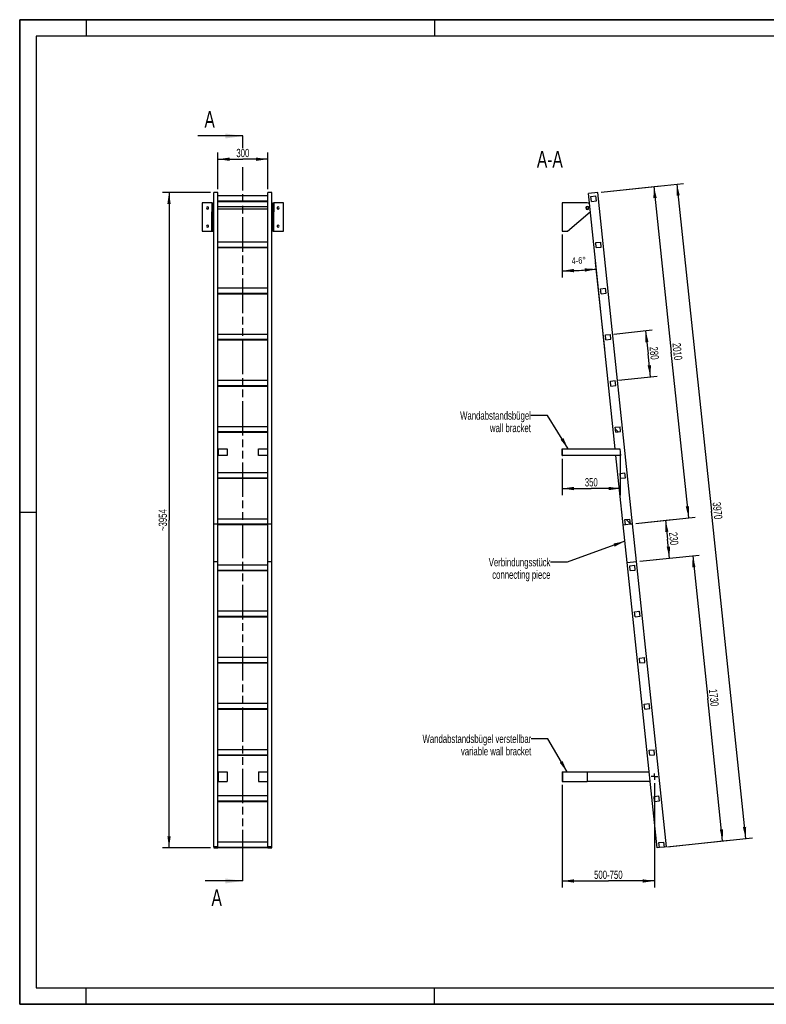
# Model space of a CAD drawing. Header units: millimetres. Extents: x 0 to 8400, y 0 to 5940.
# Tile 1 of 2: x 0 to 4501, y 0 to 5940. Entities that reach past the tile are written whole.
import ezdxf

# ---------------------------------------------------------------- set-up
doc = ezdxf.new("R2010")
doc.units = ezdxf.units.MM
doc.header["$LTSCALE"] = 462
doc.linetypes.add('CENTER', pattern=[0.6, 0.375, -0.075, 0.075, -0.075])
doc.linetypes.add('PHANTOM', pattern=[0.8, 0.45, -0.05, 0.1, -0.05, 0.1, -0.05])
doc.layers.get('0').update_dxf_attribs({"linetype": 'CONTINUOUS'})
for name, color, linetype in [('005_AXIS', 7, 'CONTINUOUS'), ('050_DIMENSIONING', 7, 'CONTINUOUS'), ('053_NOTES', 7, 'CONTINUOUS'), ('HATCHING_BL0', 7, 'CONTINUOUS')]:
    doc.layers.add(name, color=color, linetype=linetype)
doc.styles.get("Standard").update_dxf_attribs({"font": 'txt', "width": 0.7})
doc.dimstyles.new('DIMSTYLE_1', dxfattribs={"dimtxt": 50, "dimasz": 70, "dimexe": 2, "dimexo": 1, "dimtad": 1, "dimdec": 1, "dimtxsty": 'Standard', "dimblk": '_FILLED', "dimblk1": '_FILLED', "dimblk2": '_FILLED', "dimcen": 0.09, "dimazin": 2, "dimtp": 0.5, "dimtm": 0.5, "dimtfac": 1, "dimtdec": 1, "dimtofl": 0, "dimtmove": 0, "dimatfit": 3, "dimldrblk": '_FILLED', "dimfxl": 1, "dimtolj": 1, "dimarcsym": 0})
doc.dimstyles.new('DIMSTYLE_2', dxfattribs={"dimtxt": 40, "dimasz": 70, "dimexe": 2, "dimexo": 1, "dimgap": 2, "dimtad": 1, "dimdec": 1, "dimtxsty": 'Standard', "dimblk": '_FILLED', "dimblk1": '_FILLED', "dimblk2": '_FILLED', "dimcen": 0.09, "dimazin": 2, "dimtp": 0.5, "dimtm": 0.5, "dimtfac": 1, "dimtdec": 1, "dimtofl": 0, "dimtmove": 0, "dimatfit": 3, "dimldrblk": '_FILLED', "dimfxl": 1, "dimtolj": 1, "dimarcsym": 0})
doc.dimstyles.new('DIMSTYLE_3', dxfattribs={"dimtxt": 50, "dimasz": 70, "dimexe": 2, "dimexo": 1, "dimtad": 1, "dimdec": 1, "dimtxsty": 'Standard', "dimblk": '_FILLED', "dimblk1": '_FILLED', "dimblk2": '_FILLED', "dimcen": 0.09, "dimazin": 2, "dimtp": 2, "dimtm": 2, "dimtfac": 1, "dimtdec": 1, "dimtofl": 0, "dimtmove": 0, "dimatfit": 3, "dimldrblk": '_FILLED', "dimfxl": 1, "dimtolj": 1, "dimarcsym": 0})
doc.dimstyles.new('DIMSTYLE_4', dxfattribs={"dimtxt": 50, "dimasz": 70, "dimexe": 2, "dimexo": 1, "dimtad": 1, "dimdec": 0, "dimtxsty": 'Standard', "dimblk": '_FILLED', "dimblk1": '_FILLED', "dimblk2": '_FILLED', "dimcen": 0.09, "dimazin": 2, "dimtp": 2, "dimtm": 2, "dimtfac": 1, "dimtdec": 0, "dimtofl": 0, "dimtmove": 0, "dimatfit": 3, "dimldrblk": '_FILLED', "dimfxl": 1, "dimtolj": 1, "dimarcsym": 0})
doc.dimstyles.new('DIMSTYLE_5', dxfattribs={"dimtxt": 50, "dimasz": 70, "dimexe": 2, "dimexo": 1, "dimtad": 1, "dimtxsty": 'Standard', "dimblk": '_FILLED', "dimblk1": '_FILLED', "dimblk2": '_FILLED', "dimcen": 0.09, "dimazin": 2, "dimtp": 0.5, "dimtm": 0.5, "dimtfac": 1, "dimtofl": 0, "dimtmove": 0, "dimatfit": 3, "dimldrblk": '_FILLED', "dimfxl": 1, "dimtolj": 1, "dimarcsym": 0})
doc.dimstyles.new('DIMSTYLE_6', dxfattribs={"dimtxt": 50, "dimasz": 70, "dimexe": 2, "dimexo": 1, "dimtad": 1, "dimtxsty": 'Standard', "dimblk": '_FILLED', "dimblk1": '_FILLED', "dimblk2": '_FILLED', "dimcen": 0.09, "dimazin": 2, "dimtp": 0.8, "dimtm": 0.8, "dimtfac": 1, "dimtofl": 0, "dimtmove": 0, "dimatfit": 3, "dimldrblk": '_FILLED', "dimfxl": 1, "dimtolj": 1, "dimarcsym": 0})
doc.dimstyles.new('DIMSTYLE_7', dxfattribs={"dimtxt": 50, "dimasz": 70, "dimexe": 2, "dimexo": 1, "dimtad": 1, "dimtxsty": 'Standard', "dimblk": '_FILLED', "dimblk1": '_FILLED', "dimblk2": '_FILLED', "dimcen": 0.09, "dimazin": 2, "dimtp": 1.2, "dimtm": 1.2, "dimtfac": 1, "dimtofl": 0, "dimtmove": 0, "dimatfit": 3, "dimldrblk": '_FILLED', "dimfxl": 1, "dimtolj": 1, "dimarcsym": 0})
doc.dimstyles.new('DIMSTYLE_8', dxfattribs={"dimtxt": 50, "dimasz": 70, "dimexe": 2, "dimexo": 1, "dimtad": 1, "dimtxsty": 'Standard', "dimblk": '_FILLED', "dimblk1": '_FILLED', "dimblk2": '_FILLED', "dimcen": 0.09, "dimazin": 2, "dimtp": 2, "dimtm": 2, "dimtfac": 1, "dimtofl": 0, "dimtmove": 0, "dimatfit": 3, "dimldrblk": '_FILLED', "dimfxl": 1, "dimtolj": 1, "dimarcsym": 0})
doc.dimstyles.new('DIMSTYLE_9', dxfattribs={"dimtxt": 50, "dimasz": 70, "dimexe": 2, "dimexo": 1, "dimtad": 1, "dimdec": 0, "dimtxsty": 'Standard', "dimblk": '_FILLED', "dimblk1": '_FILLED', "dimblk2": '_FILLED', "dimcen": 0.09, "dimazin": 2, "dimtp": 0.5, "dimtm": 0.5, "dimtfac": 1, "dimtdec": 0, "dimtofl": 0, "dimtmove": 0, "dimatfit": 3, "dimldrblk": '_FILLED', "dimfxl": 1, "dimtolj": 1, "dimarcsym": 0})
doc.dimstyles.get("Standard").update_dxf_attribs({"dimtxt": 50, "dimasz": 70, "dimexe": 2, "dimexo": 1, "dimtad": 1, "dimtxsty": 'Standard', "dimblk": '_FILLED', "dimblk1": '_FILLED', "dimblk2": '_FILLED', "dimcen": 0.09, "dimazin": 2, "dimtol": 1, "dimtp": 0.01, "dimtm": 0.01, "dimtfac": 1, "dimtofl": 0, "dimtmove": 0, "dimatfit": 3, "dimldrblk": '_FILLED', "dimfxl": 1, "dimtolj": 1, "dimarcsym": 0})

# ---------------------------------------------------------------- blocks, each defined once
blk = doc.blocks.new('_FILLED')
at = {"color": 0, "linetype": 'ByBlock'}
blk.add_solid([(0, 0), (-1, 0.143), (-1, -0.143)], dxfattribs=at)
blk = doc.blocks.new('*D2')
at = {"layer": '050_DIMENSIONING', "color": 2, "linetype": 'Continuous', "transparency": 16777216}
for p, q in [((1195.2, 4918.3), (1195.2, 5138.3)), ((1495.2, 4918.3), (1495.2, 5138.3)), ((1195.2, 5098.3), (1345.2, 5098.3)), ((1495.2, 5098.3), (1345.2, 5098.3))]:
    blk.add_line(p, q, dxfattribs=at)
at = {"layer": '050_DIMENSIONING', "color": 2, "linetype": 'Continuous', "transparency": 16777216, "xscale": 70, "yscale": 70, "zscale": 70, "rotation": 180}
blk.add_blockref('_FILLED', (1195.2, 5098.3), dxfattribs=at)
at = {"layer": '050_DIMENSIONING', "color": 2, "linetype": 'Continuous', "transparency": 16777216, "xscale": 70, "yscale": 70, "zscale": 70}
blk.add_blockref('_FILLED', (1495.2, 5098.3), dxfattribs=at)
at = {"layer": '050_DIMENSIONING', "color": 2, "linetype": 'Continuous', "transparency": 16777216, "insert": (1345.2, 5160.8), "char_height": 50, "width": 171.429, "attachment_point": 2, "line_spacing_factor": 0.9}
blk.add_mtext('300', dxfattribs=at)
blk = doc.blocks.new('*D3')
at = {"layer": '050_DIMENSIONING', "color": 2, "linetype": 'Continuous', "transparency": 16777216}
for p, q in [((3270.8, 4644.2), (3270.8, 4385)), ((3526.6, 3955), (3471.9, 4475.6))]:
    blk.add_line(p, q, dxfattribs=at)
for start, end in [(270, 273), (273, 276)]:
    blk.add_arc((3270.8, 6389.1), 1964.1, start, end, dxfattribs=at)
for points in [[(3340.6, 4436.3), (3270.8, 4425), (3341, 4416.3)], [(3407.2, 4419.7), (3476.1, 4435.8), (3405.5, 4439.7)]]:
    blk.add_solid(points, dxfattribs=at)
at = {"layer": '050_DIMENSIONING', "color": 2, "linetype": 'Continuous', "transparency": 16777216, "insert": (3369.4, 4507.6), "char_height": 40, "width": 177.143, "attachment_point": 2, "rotation": 3, "line_spacing_factor": 0.9}
blk.add_mtext('4-6\\fgdt;{\\W1.0;{\\fgdt;~}}', dxfattribs=at)
blk = doc.blocks.new('*D4')
at = {"layer": '050_DIMENSIONING', "color": 2, "linetype": 'Continuous', "transparency": 16777216}
for p, q in [((3504.7, 4900.3), (4001.9, 4952.6)), ((3962.2, 4948.4), (4169.7, 2974.3)), ((4377.1, 1000.2), (4169.7, 2974.3)), ((3919.7, 952.1), (4416.9, 1004.4))]:
    blk.add_line(p, q, dxfattribs=at)
at = {"layer": '050_DIMENSIONING', "color": 2, "linetype": 'Continuous', "transparency": 16777216, "xscale": 70, "yscale": 70, "zscale": 70}
for p, rotation in [((3962.2, 4948.4), 96), ((4377.1, 1000.2), 275.9999999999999)]:
    blk.add_blockref('_FILLED', p, dxfattribs=dict(at, rotation=rotation))
at = {"layer": '050_DIMENSIONING', "color": 2, "linetype": 'Continuous', "transparency": 16777216, "insert": (4231.8, 2980.8), "char_height": 50, "width": 230.357, "attachment_point": 2, "rotation": 276, "line_spacing_factor": 0.9}
blk.add_mtext('3970', dxfattribs=at)
blk = doc.blocks.new('*D5')
at = {"layer": '050_DIMENSIONING', "color": 2, "linetype": 'Continuous', "transparency": 16777216}
for p, q in [((1150.2, 4898.3), (860.2, 4898.3)), ((900.2, 4898.3), (900.2, 2921.1)), ((900.2, 944), (900.2, 2921.1)), ((1150.2, 944), (860.2, 944))]:
    blk.add_line(p, q, dxfattribs=at)
at = {"layer": '050_DIMENSIONING', "color": 2, "linetype": 'Continuous', "transparency": 16777216, "xscale": 70, "yscale": 70, "zscale": 70}
for p, rotation in [((900.2, 4898.3), 90), ((900.2, 944), 270)]:
    blk.add_blockref('_FILLED', p, dxfattribs=dict(at, rotation=rotation))
at = {"layer": '050_DIMENSIONING', "color": 2, "linetype": 'Continuous', "transparency": 16777216, "insert": (837.7, 2921.1), "char_height": 50, "width": 283.929, "attachment_point": 2, "rotation": 90, "line_spacing_factor": 0.9}
blk.add_mtext('~3954', dxfattribs=at)
blk = doc.blocks.new('*D6')
at = {"layer": '050_DIMENSIONING', "color": 2, "linetype": 'Continuous', "transparency": 16777216}
for p, q in [((3620.8, 3333.2), (3620.8, 3071.7)), ((3270.8, 3291.7), (3270.8, 3071.7)), ((3270.8, 3111.7), (3445.8, 3111.7)), ((3620.8, 3111.7), (3445.8, 3111.7))]:
    blk.add_line(p, q, dxfattribs=at)
at = {"layer": '050_DIMENSIONING', "color": 2, "linetype": 'Continuous', "transparency": 16777216, "xscale": 70, "yscale": 70, "zscale": 70, "rotation": 180}
blk.add_blockref('_FILLED', (3270.8, 3111.7), dxfattribs=at)
at = {"layer": '050_DIMENSIONING', "color": 2, "linetype": 'Continuous', "transparency": 16777216, "xscale": 70, "yscale": 70, "zscale": 70}
blk.add_blockref('_FILLED', (3620.8, 3111.7), dxfattribs=at)
at = {"layer": '050_DIMENSIONING', "color": 2, "linetype": 'Continuous', "transparency": 16777216, "insert": (3445.8, 3174.2), "char_height": 50, "width": 166.071, "attachment_point": 2, "line_spacing_factor": 0.9}
blk.add_mtext('350', dxfattribs=at)
blk = doc.blocks.new('*D7')
at = {"layer": '050_DIMENSIONING', "color": 2, "linetype": 'Continuous', "transparency": 16777216}
for p, q in [((3270.8, 1324.8), (3270.8, 756.5)), ((3826.6, 1333.3), (3826.6, 756.5)), ((3270.8, 756.5), (3270.8, 704)), ((3270.8, 744), (3548.7, 744)), ((3826.6, 744), (3548.7, 744)), ((3826.6, 756.5), (3826.6, 704))]:
    blk.add_line(p, q, dxfattribs=at)
at = {"layer": '050_DIMENSIONING', "color": 2, "linetype": 'Continuous', "transparency": 16777216, "xscale": 70, "yscale": 70, "zscale": 70, "rotation": 180}
blk.add_blockref('_FILLED', (3270.8, 744), dxfattribs=at)
at = {"layer": '050_DIMENSIONING', "color": 2, "linetype": 'Continuous', "transparency": 16777216, "xscale": 70, "yscale": 70, "zscale": 70}
blk.add_blockref('_FILLED', (3826.6, 744), dxfattribs=at)
at = {"layer": '050_DIMENSIONING', "color": 2, "linetype": 'Continuous', "transparency": 16777216, "insert": (3548.7, 806.5), "char_height": 50, "width": 396.429, "attachment_point": 2, "line_spacing_factor": 0.9}
blk.add_mtext('500-750\\P ', dxfattribs=at)
blk = doc.blocks.new('*D8')
at = {"layer": '050_DIMENSIONING', "color": 2, "linetype": 'Continuous', "transparency": 16777216}
for p, q in [((3738.8, 2672.6), (4096.9, 2710.2)), ((4057.1, 2706.1), (4147.5, 1845.8)), ((4237.9, 985.5), (4147.5, 1845.8)), ((3906.2, 950.7), (4277.7, 989.7))]:
    blk.add_line(p, q, dxfattribs=at)
at = {"layer": '050_DIMENSIONING', "color": 2, "linetype": 'Continuous', "transparency": 16777216, "xscale": 70, "yscale": 70, "zscale": 70}
for p, rotation in [((4057.1, 2706.1), 96), ((4237.9, 985.5), 275.9999999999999)]:
    blk.add_blockref('_FILLED', p, dxfattribs=dict(at, rotation=rotation))
at = {"layer": '050_DIMENSIONING', "color": 2, "linetype": 'Continuous', "transparency": 16777216, "insert": (4209.7, 1852.3), "char_height": 50, "width": 214.286, "attachment_point": 2, "rotation": 276, "line_spacing_factor": 0.9}
blk.add_mtext('1730', dxfattribs=at)
blk = doc.blocks.new('*D9')
at = {"layer": '050_DIMENSIONING', "color": 2, "linetype": 'Continuous', "transparency": 16777216}
for p, q in [((3504.7, 4900.3), (3862.7, 4938)), ((3822.9, 4933.8), (3928, 3934.3)), ((4033, 2934.8), (3928, 3934.3)), ((3714.8, 2901.4), (4072.8, 2939))]:
    blk.add_line(p, q, dxfattribs=at)
at = {"layer": '050_DIMENSIONING', "color": 2, "linetype": 'Continuous', "transparency": 16777216, "xscale": 70, "yscale": 70, "zscale": 70}
for p, rotation in [((3822.9, 4933.8), 96), ((4033, 2934.8), 275.9999999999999)]:
    blk.add_blockref('_FILLED', p, dxfattribs=dict(at, rotation=rotation))
at = {"layer": '050_DIMENSIONING', "color": 2, "linetype": 'Continuous', "transparency": 16777216, "insert": (3990.1, 3940.8), "char_height": 50, "width": 219.643, "attachment_point": 2, "rotation": 276, "line_spacing_factor": 0.9}
blk.add_mtext('2010', dxfattribs=at)
blk = doc.blocks.new('*D10')
at = {"layer": '050_DIMENSIONING', "color": 2, "linetype": 'Continuous', "transparency": 16777216}
for p, q in [((3714.8, 2901.3), (3933.6, 2924.3)), ((3893.8, 2920.1), (3905.8, 2805.8)), ((3917.8, 2691.5), (3905.8, 2805.8)), ((3738.8, 2672.7), (3957.6, 2695.7))]:
    blk.add_line(p, q, dxfattribs=at)
at = {"layer": '050_DIMENSIONING', "color": 2, "linetype": 'Continuous', "transparency": 16777216, "xscale": 70, "yscale": 70, "zscale": 70}
for p, rotation in [((3893.8, 2920.1), 96), ((3917.8, 2691.5), 275.9999999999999)]:
    blk.add_blockref('_FILLED', p, dxfattribs=dict(at, rotation=rotation))
at = {"layer": '050_DIMENSIONING', "color": 2, "linetype": 'Continuous', "transparency": 16777216, "insert": (3968, 2812.3), "char_height": 50, "width": 171.429, "attachment_point": 2, "rotation": 276, "line_spacing_factor": 0.9}
blk.add_mtext('230', dxfattribs=at)
blk = doc.blocks.new('*D11')
at = {"layer": '050_DIMENSIONING', "color": 2, "linetype": 'Continuous', "transparency": 16777216}
for p, q in [((3581.2, 4043.6), (3813.4, 4068.1)), ((3773.6, 4063.9), (3788.2, 3924.6)), ((3802.9, 3785.4), (3788.2, 3924.6)), ((3610.4, 3765.2), (3842.6, 3789.6))]:
    blk.add_line(p, q, dxfattribs=at)
at = {"layer": '050_DIMENSIONING', "color": 2, "linetype": 'Continuous', "transparency": 16777216, "xscale": 70, "yscale": 70, "zscale": 70}
for p, rotation in [((3773.6, 4063.9), 96), ((3802.9, 3785.4), 275.9999999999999)]:
    blk.add_blockref('_FILLED', p, dxfattribs=dict(at, rotation=rotation))
at = {"layer": '050_DIMENSIONING', "color": 2, "linetype": 'Continuous', "transparency": 16777216, "insert": (3850.4, 3931.2), "char_height": 50, "width": 176.786, "attachment_point": 2, "rotation": 276, "line_spacing_factor": 0.9}
blk.add_mtext('280', dxfattribs=at)
blk = doc.blocks.new('XSEC_FILLED')
at = {"color": 0, "linetype": 'ByBlock'}
blk.add_solid([(0, 0), (-1, 0.143), (-1, -0.143)], dxfattribs=at)
blk = doc.blocks.new('HATCHING_BL0', base_point=(1209.9, 2991.1))
at = {"layer": 'HATCHING_BL0', "color": 7, "linetype": 'PHANTOM'}
for p, q in [((1345.2, 5164.2), (1345.2, 5238.3)), ((1345.2, 844), (1345.2, 5049.3)), ((1345.2, 744), (1345.2, 844))]:
    blk.add_line(p, q, dxfattribs=at)
at = {"layer": 'HATCHING_BL0', "color": 7, "linetype": 'Continuous', "char_height": 100, "width": 128.571, "attachment_point": 1, "line_spacing_factor": 0.9}
for insert in [(1113.9, 5388.3), (1156.3, 694)]:
    blk.add_mtext('A', dxfattribs=dict(at, insert=insert))
at = {"layer": 'HATCHING_BL0', "color": 7, "linetype": 'Continuous'}
for points in [[(1345.2, 5238.3), (1074.6, 5238.3)], [(1345.2, 744), (1117.1, 744)]]:
    blk.add_leader(points, dimstyle='Standard', override={"dimasz": 105, "dimtad": 0, "dimldrblk": 'XSEC_FILLED'}, dxfattribs=at)

msp = doc.modelspace()

# ---------------------------------------------------------------- hatches: boundary and pattern name
at = {"linetype": 'Continuous'}
h = msp.add_hatch(dxfattribs=at)
h.set_pattern_fill('ANSI31', color=2, angle=90, style=0, pattern_type=2)
h.set_pattern_definition([(135, (3270.8, 4749.15), (-239.875, -239.875), [])])
edge = h.paths.add_edge_path()
edge.add_line((3886.347, 948.589), (3856.511, 945.454))
edge.add_line((3856.511, 945.454), (3853.375, 975.289))
edge.add_line((3853.375, 975.289), (3883.211, 978.425))
edge.add_line((3886.347, 948.589), (3883.211, 978.425))
edge = h.paths.add_edge_path()
edge.add_line((3446.759, 4843.979), (3443.623, 4873.815))
edge.add_line((3443.623, 4873.815), (3473.459, 4876.951))
edge.add_line((3476.595, 4847.115), (3473.459, 4876.951))
edge.add_line((3446.759, 4843.979), (3476.595, 4847.115))
edge = h.paths.add_edge_path()
edge.add_line((3476.027, 4565.513), (3472.891, 4595.349))
edge.add_line((3472.891, 4595.349), (3502.727, 4598.485))
edge.add_line((3505.863, 4568.649), (3502.727, 4598.485))
edge.add_line((3476.027, 4565.513), (3505.863, 4568.649))
edge = h.paths.add_edge_path()
edge.add_line((3505.295, 4287.047), (3502.159, 4316.883))
edge.add_line((3502.159, 4316.883), (3531.995, 4320.019))
edge.add_line((3535.131, 4290.183), (3531.995, 4320.019))
edge.add_line((3505.295, 4287.047), (3535.131, 4290.183))
edge = h.paths.add_edge_path()
edge.add_line((3534.563, 4008.581), (3531.427, 4038.417))
edge.add_line((3531.427, 4038.417), (3561.263, 4041.553))
edge.add_line((3564.399, 4011.717), (3561.263, 4041.553))
edge.add_line((3534.563, 4008.581), (3564.399, 4011.717))
edge = h.paths.add_edge_path()
edge.add_line((3563.831, 3730.115), (3560.695, 3759.951))
edge.add_line((3560.695, 3759.951), (3590.531, 3763.086))
edge.add_line((3593.667, 3733.251), (3590.531, 3763.086))
edge.add_line((3563.831, 3730.115), (3593.667, 3733.251))
edge = h.paths.add_edge_path()
edge.add_line((3593.099, 3451.649), (3589.963, 3481.484))
edge.add_line((3589.963, 3481.484), (3619.799, 3484.62))
edge.add_line((3622.935, 3454.785), (3619.799, 3484.62))
edge.add_line((3593.099, 3451.649), (3622.935, 3454.785))
edge = h.paths.add_edge_path()
edge.add_line((3622.367, 3173.183), (3619.231, 3203.018))
edge.add_line((3619.231, 3203.018), (3649.067, 3206.154))
edge.add_line((3652.203, 3176.318), (3649.067, 3206.154))
edge.add_line((3622.367, 3173.183), (3652.203, 3176.318))
edge = h.paths.add_edge_path()
edge.add_line((3651.635, 2894.717), (3648.499, 2924.552))
edge.add_line((3648.499, 2924.552), (3678.335, 2927.688))
edge.add_line((3681.471, 2897.852), (3678.335, 2927.688))
edge.add_line((3651.635, 2894.717), (3681.471, 2897.852))
edge = h.paths.add_edge_path()
edge.add_line((3680.903, 2616.25), (3677.767, 2646.086))
edge.add_line((3677.767, 2646.086), (3707.603, 2649.222))
edge.add_line((3710.739, 2619.386), (3707.603, 2649.222))
edge.add_line((3680.903, 2616.25), (3710.739, 2619.386))
edge = h.paths.add_edge_path()
edge.add_line((3710.171, 2337.784), (3707.035, 2367.62))
edge.add_line((3707.035, 2367.62), (3736.871, 2370.756))
edge.add_line((3740.007, 2340.92), (3736.871, 2370.756))
edge.add_line((3710.171, 2337.784), (3740.007, 2340.92))
edge = h.paths.add_edge_path()
edge.add_line((3739.439, 2059.318), (3736.303, 2089.154))
edge.add_line((3736.303, 2089.154), (3766.139, 2092.29))
edge.add_line((3769.275, 2062.454), (3766.139, 2092.29))
edge.add_line((3739.439, 2059.318), (3769.275, 2062.454))
edge = h.paths.add_edge_path()
edge.add_line((3768.707, 1780.852), (3765.571, 1810.688))
edge.add_line((3765.571, 1810.688), (3795.407, 1813.823))
edge.add_line((3798.543, 1783.988), (3795.407, 1813.823))
edge.add_line((3768.707, 1780.852), (3798.543, 1783.988))
edge = h.paths.add_edge_path()
edge.add_line((3797.975, 1502.386), (3794.839, 1532.222))
edge.add_line((3794.839, 1532.222), (3824.675, 1535.357))
edge.add_line((3827.811, 1505.522), (3824.675, 1535.357))
edge.add_line((3797.975, 1502.386), (3827.811, 1505.522))
edge = h.paths.add_edge_path()
edge.add_line((3827.243, 1223.92), (3824.107, 1253.755))
edge.add_line((3824.107, 1253.755), (3853.943, 1256.891))
edge.add_line((3857.079, 1227.056), (3853.943, 1256.891))
edge.add_line((3827.243, 1223.92), (3857.079, 1227.056))
edge = h.paths.add_edge_path()
edge.add_arc((3421.786, 4804.151), 7.5, 0, 180)
edge.add_arc((3421.786, 4804.151), 7.5, -180, 0)

# ---------------------------------------------------------------- linework, layer by layer
at = {"color": 7, "linetype": 'Continuous'}
for p, q in [((0, 5940), (8400, 5940)), ((0, 0), (0, 5940)), ((1195.154, 4898.253), (1170.154, 4898.253)), ((1170.154, 4886.896), (1170.154, 4898.253)), ((1170.154, 4747.663), (1170.154, 4886.896)), ((1195.154, 4598.485), (1195.154, 4898.253)), ((1495.154, 4876.951), (1195.154, 4876.951)), ((1520.154, 4898.253), (1495.154, 4898.253)), ((1495.154, 4598.485), (1495.154, 4898.253)), ((1520.154, 2899.263), (1520.154, 4898.253)), ((3484.795, 4898.253), (3428.107, 4892.294)), ((3443.623, 4873.815), (3473.459, 4876.951)), ((3446.759, 4843.979), (3443.623, 4873.815)), ((3476.595, 4847.115), (3473.459, 4876.951)), ((3694.897, 2899.263), (3484.795, 4898.253)), ((1159.154, 4834.151), (1100.154, 4834.151)), ((1159.154, 4834.151), (1159.154, 4813.401)), ((1159.154, 4834.151), (1165.154, 4834.151)), ((1159.154, 4813.401), (1159.154, 4811.651)), ((1159.154, 4811.651), (1159.154, 4804.151)), ((1165.154, 4834.151), (1165.154, 4813.401)), ((1165.154, 4813.401), (1165.154, 4804.151)), ((1195.154, 4847.115), (1495.154, 4847.115)), ((1195.154, 4843.979), (1495.154, 4843.979)), ((1525.154, 4834.151), (1525.154, 4813.401)), ((1525.154, 4834.151), (1531.154, 4834.151)), ((1525.154, 4813.401), (1525.154, 4804.151)), ((1531.154, 4834.151), (1531.154, 4813.401)), ((1590.154, 4834.151), (1531.154, 4834.151)), ((1531.154, 4813.401), (1531.154, 4811.651)), ((1531.154, 4811.651), (1531.154, 4804.151)), ((3421.786, 4834.151), (3270.786, 4834.151)), ((3446.759, 4843.979), (3476.595, 4847.115)), ((1159.154, 4804.151), (1159.154, 4796.651)), ((1159.154, 4796.651), (1159.154, 4794.901)), ((1159.154, 4794.901), (1159.154, 4781.224)), ((1159.154, 4664.151), (1159.154, 4781.224)), ((1165.154, 4804.151), (1165.154, 4794.901)), ((1165.154, 4794.901), (1165.154, 4781.224)), ((1165.154, 4664.151), (1165.154, 4781.224)), ((1525.154, 4804.151), (1525.154, 4794.901)), ((1525.154, 4794.901), (1525.154, 4781.224)), ((1525.154, 4664.151), (1525.154, 4781.224)), ((1531.154, 4804.151), (1531.154, 4796.651)), ((1531.154, 4796.651), (1531.154, 4794.901)), ((1531.154, 4794.901), (1531.154, 4781.224)), ((1531.154, 4664.151), (1531.154, 4781.224)), ((3302.402, 4664.151), (3439.891, 4780.175)), ((1170.154, 4744.527), (1170.154, 4747.663)), ((1170.154, 2899.263), (1170.154, 4744.527)), ((1100.154, 4664.151), (1159.154, 4664.151)), ((1159.154, 4664.151), (1165.154, 4664.151)), ((1525.154, 4664.151), (1531.154, 4664.151)), ((1531.154, 4664.151), (1590.154, 4664.151)), ((3270.786, 4664.151), (3302.402, 4664.151)), ((1195.154, 4568.649), (1195.154, 4598.485)), ((1495.154, 4598.485), (1195.154, 4598.485)), ((1495.154, 4568.649), (1495.154, 4598.485)), ((3472.891, 4595.349), (3502.727, 4598.485)), ((3476.027, 4565.513), (3472.891, 4595.349)), ((3505.863, 4568.649), (3502.727, 4598.485)), ((1195.154, 4320.019), (1195.154, 4568.649)), ((1195.154, 4568.649), (1495.154, 4568.649)), ((1195.154, 4565.513), (1495.154, 4565.513)), ((1495.154, 4320.019), (1495.154, 4568.649)), ((3476.027, 4565.513), (3505.863, 4568.649)), ((1195.154, 4290.183), (1195.154, 4320.019)), ((1495.154, 4320.019), (1195.154, 4320.019)), ((1195.154, 4287.047), (1195.154, 4290.183)), ((1195.154, 4290.183), (1495.154, 4290.183)), ((1195.154, 4041.553), (1195.154, 4287.047)), ((1195.154, 4287.047), (1495.154, 4287.047)), ((1495.154, 4290.183), (1495.154, 4320.019)), ((1495.154, 4287.047), (1495.154, 4290.183)), ((1495.154, 4041.553), (1495.154, 4287.047)), ((3502.159, 4316.883), (3531.995, 4320.019)), ((3505.295, 4287.047), (3502.159, 4316.883)), ((3505.295, 4287.047), (3535.131, 4290.183)), ((3535.131, 4290.183), (3531.995, 4320.019)), ((1195.154, 4011.717), (1195.154, 4041.553)), ((1495.154, 4041.553), (1195.154, 4041.553)), ((1495.154, 4011.717), (1495.154, 4041.553)), ((3531.427, 4038.417), (3561.263, 4041.553)), ((3564.399, 4011.717), (3561.263, 4041.553)), ((1195.154, 4008.581), (1195.154, 4011.717)), ((1195.154, 4011.717), (1495.154, 4011.717)), ((1195.154, 3763.086), (1195.154, 4008.581)), ((1195.154, 4008.581), (1495.154, 4008.581)), ((1495.154, 4008.581), (1495.154, 4011.717)), ((1495.154, 3763.086), (1495.154, 4008.581)), ((3534.563, 4008.581), (3531.427, 4038.417)), ((3534.563, 4008.581), (3564.399, 4011.717)), ((1195.154, 3733.251), (1195.154, 3763.086)), ((1495.154, 3763.086), (1195.154, 3763.086)), ((1495.154, 3733.251), (1495.154, 3763.086)), ((3560.695, 3759.951), (3590.531, 3763.086)), ((3563.831, 3730.115), (3560.695, 3759.951)), ((3593.667, 3733.251), (3590.531, 3763.086)), ((1195.154, 3730.115), (1195.154, 3733.251)), ((1195.154, 3733.251), (1495.154, 3733.251)), ((1195.154, 3484.62), (1195.154, 3730.115)), ((1195.154, 3730.115), (1495.154, 3730.115)), ((1495.154, 3730.115), (1495.154, 3733.251)), ((1495.154, 3484.62), (1495.154, 3730.115)), ((3563.831, 3730.115), (3593.667, 3733.251)), ((1195.154, 3454.785), (1195.154, 3484.62)), ((1495.154, 3484.62), (1195.154, 3484.62)), ((1195.154, 3451.649), (1195.154, 3454.785)), ((1195.154, 3454.785), (1495.154, 3454.785)), ((1195.154, 3351.73), (1195.154, 3451.649)), ((1195.154, 3451.649), (1495.154, 3451.649)), ((1495.154, 3454.785), (1495.154, 3484.62)), ((1495.154, 3451.649), (1495.154, 3454.785)), ((1495.154, 3351.73), (1495.154, 3451.649)), ((3589.963, 3481.484), (3619.799, 3484.62)), ((3593.099, 3451.649), (3589.963, 3481.484)), ((3593.099, 3451.649), (3622.935, 3454.785)), ((3622.935, 3454.785), (3619.799, 3484.62)), ((1195.154, 3311.73), (1195.154, 3351.73)), ((1197.154, 3351.73), (1250.154, 3351.73)), ((1250.154, 3351.73), (1250.154, 3311.73)), ((1440.154, 3351.73), (1493.154, 3351.73)), ((1440.154, 3311.73), (1440.154, 3351.73)), ((1495.154, 3311.73), (1495.154, 3351.73)), ((3270.786, 3311.73), (3270.786, 3351.73)), ((3270.786, 3351.73), (3272.786, 3351.73)), ((3272.786, 3311.73), (3272.786, 3351.73)), ((3272.786, 3351.73), (3618.684, 3351.73)), ((1195.154, 3206.154), (1195.154, 3311.73)), ((1250.154, 3311.73), (1197.154, 3311.73)), ((1493.154, 3311.73), (1440.154, 3311.73)), ((1495.154, 3206.154), (1495.154, 3311.73)), ((3270.786, 3311.73), (3272.786, 3311.73)), ((3622.888, 3311.73), (3272.786, 3311.73)), ((3638.209, 2893.305), (3594.231, 3311.73)), ((1195.154, 3176.318), (1195.154, 3206.154)), ((1495.154, 3206.154), (1195.154, 3206.154)), ((1195.154, 3173.183), (1195.154, 3176.318)), ((1195.154, 3176.318), (1495.154, 3176.318)), ((1195.154, 2927.688), (1195.154, 3173.183)), ((1195.154, 3173.183), (1495.154, 3173.183)), ((1495.154, 3176.318), (1495.154, 3206.154)), ((1495.154, 3173.183), (1495.154, 3176.318)), ((1495.154, 2927.688), (1495.154, 3173.183)), ((3619.231, 3203.018), (3649.067, 3206.154)), ((3622.367, 3173.183), (3619.231, 3203.018)), ((3622.367, 3173.183), (3652.203, 3176.318)), ((3652.203, 3176.318), (3649.067, 3206.154)), ((1195.154, 2899.263), (1195.154, 2927.688)), ((1495.154, 2927.688), (1195.154, 2927.688)), ((1495.154, 2899.263), (1495.154, 2927.688)), ((3648.499, 2924.552), (3678.335, 2927.688)), ((3651.635, 2894.717), (3648.499, 2924.552)), ((3681.471, 2897.852), (3678.335, 2927.688)), ((1170.154, 2899.263), (1170.154, 2899.164)), ((1170.154, 2899.263), (1195.154, 2899.263)), ((1170.154, 2899.164), (1195.154, 2899.164)), ((1170.154, 2893.305), (1170.154, 2899.164)), ((1170.154, 2670.623), (1170.154, 2893.305)), ((1195.154, 2899.263), (1195.154, 2899.164)), ((1195.154, 2897.852), (1195.154, 2899.164)), ((1195.154, 2670.623), (1195.154, 2897.852)), ((1195.154, 2897.852), (1495.154, 2897.852)), ((1195.154, 2894.717), (1495.154, 2894.717)), ((1495.154, 2899.164), (1495.154, 2899.263)), ((1495.154, 2899.263), (1520.154, 2899.263)), ((1495.154, 2899.164), (1520.154, 2899.164)), ((1495.154, 2897.852), (1495.154, 2899.164)), ((1495.154, 2670.623), (1495.154, 2897.852)), ((1520.154, 2899.263), (1520.154, 2899.164)), ((1520.154, 2893.305), (1520.154, 2899.164)), ((1520.154, 2670.623), (1520.154, 2893.305)), ((3638.209, 2893.305), (3651.635, 2894.717)), ((3638.22, 2893.206), (3651.646, 2894.617)), ((3662.24, 2664.665), (3638.22, 2893.206)), ((3651.635, 2894.717), (3681.471, 2897.852)), ((3651.646, 2894.617), (3681.481, 2897.753)), ((3681.471, 2897.852), (3694.897, 2899.263)), ((3681.481, 2897.753), (3694.907, 2899.164)), ((3718.928, 2670.623), (3694.907, 2899.164)), ((1170.154, 2670.623), (1170.154, 2670.523)), ((1170.154, 2670.623), (1195.154, 2670.623)), ((1170.154, 2670.523), (1195.154, 2670.523)), ((1170.154, 2664.665), (1170.154, 2670.523)), ((1170.154, 950.001), (1170.154, 2664.665)), ((1195.154, 2670.623), (1195.154, 2670.523)), ((1195.154, 2664.665), (1195.154, 2670.523)), ((1195.154, 2370.756), (1195.154, 2664.665)), ((1495.154, 2649.222), (1195.154, 2649.222)), ((1195.154, 2619.386), (1495.154, 2619.386)), ((1195.154, 2616.25), (1495.154, 2616.25)), ((1495.154, 2670.523), (1495.154, 2670.623)), ((1495.154, 2670.623), (1520.154, 2670.623)), ((1495.154, 2670.523), (1520.154, 2670.523)), ((1495.154, 2664.665), (1495.154, 2670.523)), ((1495.154, 2370.756), (1495.154, 2664.665)), ((1520.154, 2670.623), (1520.154, 2670.523)), ((1520.154, 2664.665), (1520.154, 2670.523)), ((1520.154, 950.001), (1520.154, 2664.665)), ((3662.24, 2664.665), (3718.928, 2670.623)), ((3662.251, 2664.565), (3718.938, 2670.523)), ((3843.085, 944.042), (3662.251, 2664.565)), ((3677.767, 2646.086), (3707.603, 2649.222)), ((3680.903, 2616.25), (3677.767, 2646.086)), ((3680.903, 2616.25), (3710.739, 2619.386)), ((3710.739, 2619.386), (3707.603, 2649.222)), ((3899.773, 950.001), (3718.938, 2670.523)), ((1195.154, 2340.92), (1195.154, 2370.756)), ((1495.154, 2370.756), (1195.154, 2370.756)), ((1195.154, 2092.29), (1195.154, 2340.92)), ((1195.154, 2340.92), (1495.154, 2340.92)), ((1195.154, 2337.784), (1495.154, 2337.784)), ((1495.154, 2340.92), (1495.154, 2370.756)), ((1495.154, 2092.29), (1495.154, 2340.92)), ((3707.035, 2367.62), (3736.871, 2370.756)), ((3710.171, 2337.784), (3707.035, 2367.62)), ((3710.171, 2337.784), (3740.007, 2340.92)), ((3740.007, 2340.92), (3736.871, 2370.756)), ((1195.154, 2062.454), (1195.154, 2092.29)), ((1495.154, 2092.29), (1195.154, 2092.29)), ((1495.154, 2062.454), (1495.154, 2092.29)), ((3736.303, 2089.154), (3766.139, 2092.29)), ((3739.439, 2059.318), (3736.303, 2089.154)), ((3769.275, 2062.454), (3766.139, 2092.29)), ((1195.154, 2059.318), (1195.154, 2062.454)), ((1195.154, 2062.454), (1495.154, 2062.454)), ((1195.154, 1813.823), (1195.154, 2059.318)), ((1195.154, 2059.318), (1495.154, 2059.318)), ((1495.154, 2059.318), (1495.154, 2062.454)), ((1495.154, 1813.823), (1495.154, 2059.318)), ((3739.439, 2059.318), (3769.275, 2062.454)), ((1195.154, 1783.988), (1195.154, 1813.823)), ((1495.154, 1813.823), (1195.154, 1813.823)), ((1195.154, 1780.852), (1195.154, 1783.988)), ((1195.154, 1783.988), (1495.154, 1783.988)), ((1495.154, 1783.988), (1495.154, 1813.823)), ((1495.154, 1780.852), (1495.154, 1783.988)), ((3765.571, 1810.688), (3795.407, 1813.823)), ((3768.707, 1780.852), (3765.571, 1810.688)), ((3768.707, 1780.852), (3798.543, 1783.988)), ((3798.543, 1783.988), (3795.407, 1813.823)), ((1195.154, 1535.357), (1195.154, 1780.852)), ((1195.154, 1780.852), (1495.154, 1780.852)), ((1495.154, 1535.357), (1495.154, 1780.852)), ((1195.154, 1505.522), (1195.154, 1535.357)), ((1495.154, 1535.357), (1195.154, 1535.357)), ((1195.154, 1502.386), (1195.154, 1505.522)), ((1195.154, 1505.522), (1495.154, 1505.522)), ((1195.154, 1256.891), (1195.154, 1502.386)), ((1195.154, 1502.386), (1495.154, 1502.386)), ((1495.154, 1505.522), (1495.154, 1535.357)), ((1495.154, 1502.386), (1495.154, 1505.522)), ((1495.154, 1256.891), (1495.154, 1502.386)), ((3794.839, 1532.222), (3824.675, 1535.357)), ((3797.975, 1502.386), (3794.839, 1532.222)), ((3797.975, 1502.386), (3827.811, 1505.522)), ((3827.811, 1505.522), (3824.675, 1535.357)), ((1195.154, 1401.83), (1197.154, 1401.83)), ((1197.154, 1401.83), (1197.154, 1344.83)), ((1197.154, 1401.83), (1250.154, 1401.83)), ((1250.154, 1401.83), (1250.154, 1344.83)), ((1440.154, 1401.83), (1440.154, 1344.83)), ((1440.154, 1401.83), (1493.154, 1401.83)), ((1493.154, 1401.83), (1493.154, 1344.83)), ((1493.154, 1401.83), (1495.154, 1401.83)), ((3270.786, 1401.83), (3270.786, 1344.83)), ((3270.786, 1401.83), (3272.786, 1401.83)), ((3272.786, 1401.83), (3272.786, 1344.83)), ((3272.786, 1401.83), (3420.786, 1401.83)), ((3420.786, 1401.83), (3420.786, 1344.83)), ((3420.786, 1401.83), (3794.969, 1401.83)), ((1195.154, 1344.83), (1197.154, 1344.83)), ((1197.154, 1344.83), (1250.154, 1344.83)), ((1440.154, 1344.83), (1493.154, 1344.83)), ((1493.154, 1344.83), (1495.154, 1344.83)), ((3270.786, 1344.83), (3272.786, 1344.83)), ((3272.786, 1344.83), (3420.786, 1344.83)), ((3800.96, 1344.83), (3420.786, 1344.83)), ((1195.154, 1227.056), (1195.154, 1256.891)), ((1495.154, 1256.891), (1195.154, 1256.891)), ((1495.154, 1227.056), (1495.154, 1256.891)), ((3824.107, 1253.755), (3853.943, 1256.891)), ((3827.243, 1223.92), (3824.107, 1253.755)), ((3857.079, 1227.056), (3853.943, 1256.891)), ((1195.154, 1223.92), (1195.154, 1227.056)), ((1195.154, 1227.056), (1495.154, 1227.056)), ((1195.154, 978.425), (1195.154, 1223.92)), ((1195.154, 1223.92), (1495.154, 1223.92)), ((1495.154, 1223.92), (1495.154, 1227.056)), ((1495.154, 978.425), (1495.154, 1223.92)), ((3827.243, 1223.92), (3857.079, 1227.056)), ((1195.154, 950.001), (1195.154, 978.425)), ((1495.154, 978.425), (1195.154, 978.425)), ((1495.154, 950.001), (1495.154, 978.425)), ((3853.375, 975.289), (3883.211, 978.425)), ((3856.511, 945.454), (3853.375, 975.289)), ((3886.347, 948.589), (3883.211, 978.425)), ((1170.154, 950.001), (1170.154, 944.042)), ((1195.154, 950.001), (1170.154, 950.001)), ((1170.154, 944.042), (1195.154, 944.042)), ((1195.154, 948.589), (1195.154, 950.001)), ((1195.154, 948.589), (1495.154, 948.589)), ((1195.154, 944.042), (1195.154, 945.454)), ((1195.154, 945.454), (1495.154, 945.454)), ((1495.154, 950.001), (1495.154, 948.589)), ((1520.154, 950.001), (1495.154, 950.001)), ((1495.154, 945.454), (1495.154, 944.042)), ((1495.154, 944.042), (1520.154, 944.042)), ((1520.154, 944.042), (1520.154, 950.001)), ((3856.511, 945.454), (3843.085, 944.042)), ((3886.347, 948.589), (3856.511, 945.454)), ((3899.773, 950.001), (3886.347, 948.589)), ((0, 0), (8400, 0))]:
    msp.add_line(p, q, dxfattribs=at)
at = {"color": 3, "linetype": 'Continuous'}
for p, q in [((0, 5940), (0, 0)), ((8400, 5940), (0, 5940)), ((400, 5940), (400, 5840)), ((2500, 5940), (2500, 5840)), ((0, 2970), (100, 2970)), ((400, 0), (400, 100)), ((2500, 0), (2500, 100)), ((8400, 0), (0, 0))]:
    msp.add_line(p, q, dxfattribs=at)
at = {"color": 5, "linetype": 'Continuous'}
for p, q in [((100, 5840), (100, 100)), ((8300, 5840), (100, 5840)), ((100, 100), (8300, 100))]:
    msp.add_line(p, q, dxfattribs=at)
at = {"color": 9, "linetype": 'Continuous'}
for p, q in [((1165.154, 4781.224), (1159.154, 4781.224)), ((1531.154, 4781.224), (1525.154, 4781.224))]:
    msp.add_line(p, q, dxfattribs=at)
at = {"color": 7, "linetype": 'Continuous'}
for radius, start, end in [(7.5, 0, 180), (30, 64.8808178, 90), (7.5, 180, 360)]:
    msp.add_arc((3421.786, 4804.151), radius, start, end, dxfattribs=at)
at = {"layer": '005_AXIS', "color": 7, "linetype": 'Continuous'}
for p, q in [((3590.027, 3351.73), (3428.107, 4892.294)), ((1100.154, 4834.151), (1100.154, 4664.151)), ((1170.154, 4811.651), (1165.154, 4811.651)), ((1495.154, 4811.651), (1195.154, 4811.651)), ((1525.154, 4811.651), (1520.154, 4811.651)), ((1590.154, 4664.151), (1590.154, 4834.151)), ((3270.786, 4834.151), (3270.786, 4664.151)), ((1170.154, 4796.651), (1165.154, 4796.651)), ((1495.154, 4796.651), (1195.154, 4796.651)), ((1525.154, 4796.651), (1520.154, 4796.651)), ((1195.154, 3351.73), (1197.154, 3351.73)), ((1197.154, 3351.73), (1197.154, 3311.73)), ((1495.154, 3351.73), (1493.154, 3351.73)), ((1493.154, 3351.73), (1493.154, 3311.73)), ((3618.684, 3351.73), (3622.888, 3311.73)), ((1195.154, 3311.73), (1197.154, 3311.73)), ((1495.154, 3311.73), (1493.154, 3311.73))]:
    msp.add_line(p, q, dxfattribs=at)
at = {"layer": '005_AXIS', "color": 7, "linetype": 'CENTER'}
for q in [(3806.622, 1373.33), (3826.622, 1393.33), (3846.622, 1373.33), (3826.622, 1353.33)]:
    msp.add_line((3826.622, 1373.33), q, dxfattribs=at)
at = {"layer": '005_AXIS', "color": 7, "linetype": 'Continuous'}
for centre, radius, start, end in [((3421.786, 4804.151), 9.25, 0, 180), ((1132.654, 4804.151), 6.5, 0, 180), ((1132.654, 4804.151), 6.5, 180, 360), ((1557.654, 4804.151), 6.5, 0, 180), ((1557.654, 4804.151), 6.5, 180, 360), ((3421.786, 4804.151), 9.25, 180, 360), ((1132.654, 4694.151), 6.5, 0, 180), ((1132.654, 4694.151), 6.5, 180, 360), ((1557.654, 4694.151), 6.5, 0, 180), ((1557.654, 4694.151), 6.5, 180, 360)]:
    msp.add_arc(centre, radius, start, end, dxfattribs=at)

# ---------------------------------------------------------------- block references
at = {"layer": 'HATCHING_BL0'}
msp.add_blockref('HATCHING_BL0', (1209.898, 2991.147), dxfattribs=at)

# ---------------------------------------------------------------- texts
at = {"layer": '053_NOTES', "color": 2, "linetype": 'Continuous', "attachment_point": 3, "line_spacing_factor": 0.9}
for s, insert, char_height, width in [('A-A', (3274.079, 5148.253), 100, 392.85714), ('Wandabstandsbügel\\Pwall bracket', (3081.889, 3576.73), 50, 945.35714), ('Verbindungsstück\\Pconnecting piece', (3199.821, 2691.919), 50, 843.57143), ('Wandabstandsbügel verstellbar\\Pvariable wall bracket', (3084.003, 1626.83), 50, 1540)]:
    msp.add_mtext(s, dxfattribs=dict(at, insert=insert, char_height=char_height, width=width))

# ---------------------------------------------------------------- dimensions: what is measured, and where the dimension line sits
at = {"layer": '050_DIMENSIONING', "color": 2, "linetype": 'Continuous'}
for base, p1, p2, dimstyle, picture, middle in [((1495.154, 5098.253), (1195.154, 4917.253), (1495.154, 4917.253), 'DIMSTYLE_1', '*D2', (1338.011, 5098.253)), ((3620.786, 3111.73), (3270.786, 3292.73), (3620.786, 3334.156), 'DIMSTYLE_5', '*D6', (3438.643, 3111.73))]:
    dim = msp.add_linear_dim(base=base, p1=p1, p2=p2, dimstyle=dimstyle, dxfattribs=at)
    dim.commit()
    dim.dimension.update_dxf_attribs({"geometry": picture, "text_midpoint": middle, "dimtype": 160})
for base, p1, p2, angle, dimstyle, picture, middle in [((3962.165, 4948.426), (3918.669, 951.987), (3503.691, 4900.239), 96, 'DIMSTYLE_3', '*D4', (4168.908, 2981.404)), ((3822.932, 4933.792), (3713.793, 2901.25), (3503.691, 4900.239), 96, 'DIMSTYLE_8', '*D9', (3927.237, 3941.401)), ((3773.593, 4063.869), (3609.427, 3765.072), (3580.159, 4043.539), 96, 'DIMSTYLE_5', '*D11', (3787.481, 3931.74)), ((3893.812, 2920.07), (3737.824, 2672.609), (3713.803, 2901.15), 96, 'DIMSTYLE_9', '*D10', (3905.075, 2812.903)), ((4237.91, 985.54), (3737.834, 2672.51), (3905.242, 950.575), 276, 'DIMSTYLE_7', '*D8', (4146.746, 1852.905))]:
    dim = msp.add_linear_dim(base=base, p1=p1, p2=p2, angle=angle, dimstyle=dimstyle, dxfattribs=at)
    dim.commit()
    dim.dimension.update_dxf_attribs({"geometry": picture, "text_midpoint": middle, "dimtype": 160})
dim = msp.add_linear_dim(base=(900.154, 944.042), p1=(1151.154, 4898.253), p2=(1151.154, 944.042), angle=270, text='~<>', dimstyle='DIMSTYLE_4', dxfattribs=at)
dim.commit()
dim.dimension.update_dxf_attribs({"geometry": '*D5', "text_midpoint": (900.154, 2921.147), "dimtype": 160})
dim = msp.add_angular_dim_2l(base=(3373.578, 4427.704), line1=((3270.786, 4664.792), (3270.786, 4645.151)), line2=((3524.465, 3975.505), (3526.518, 3955.972)), text='4-<>', dimstyle='DIMSTYLE_2', dxfattribs=at)
dim.commit()
dim.dimension.update_dxf_attribs({"geometry": '*D3', "text_midpoint": (3373.578, 4427.704), "dimtype": 162})
dim = msp.add_linear_dim(base=(3826.622, 744.042), p1=(3270.786, 1325.83), p2=(3826.622, 1334.33), text='500-750\\P ', dimstyle='DIMSTYLE_6', dxfattribs=at)
dim.commit()
dim.dimension.update_dxf_attribs({"geometry": '*D7', "text_midpoint": (3548.704, 744.042), "dimtype": 160})

# ---------------------------------------------------------------- leaders
at = {"layer": '053_NOTES', "color": 2, "linetype": 'Continuous', "annotation_type": 0, "has_hookline": 1, "hookline_direction": 1}
for points, text_width in [([(3306.107, 3351.73), (3181.889, 3551.73), (3081.889, 3551.73)], 578.176), ([(3648.646, 2794.004), (3299.821, 2666.919), (3199.821, 2666.919)], 537.292), ([(3299.595, 1401.83), (3184.003, 1601.83), (3084.003, 1601.83)], 963.2)]:
    msp.add_leader(points, dimstyle='Standard', override={"dimtad": 0}, dxfattribs=dict(at, text_width=text_width))

doc.saveas('drawing.dxf')
